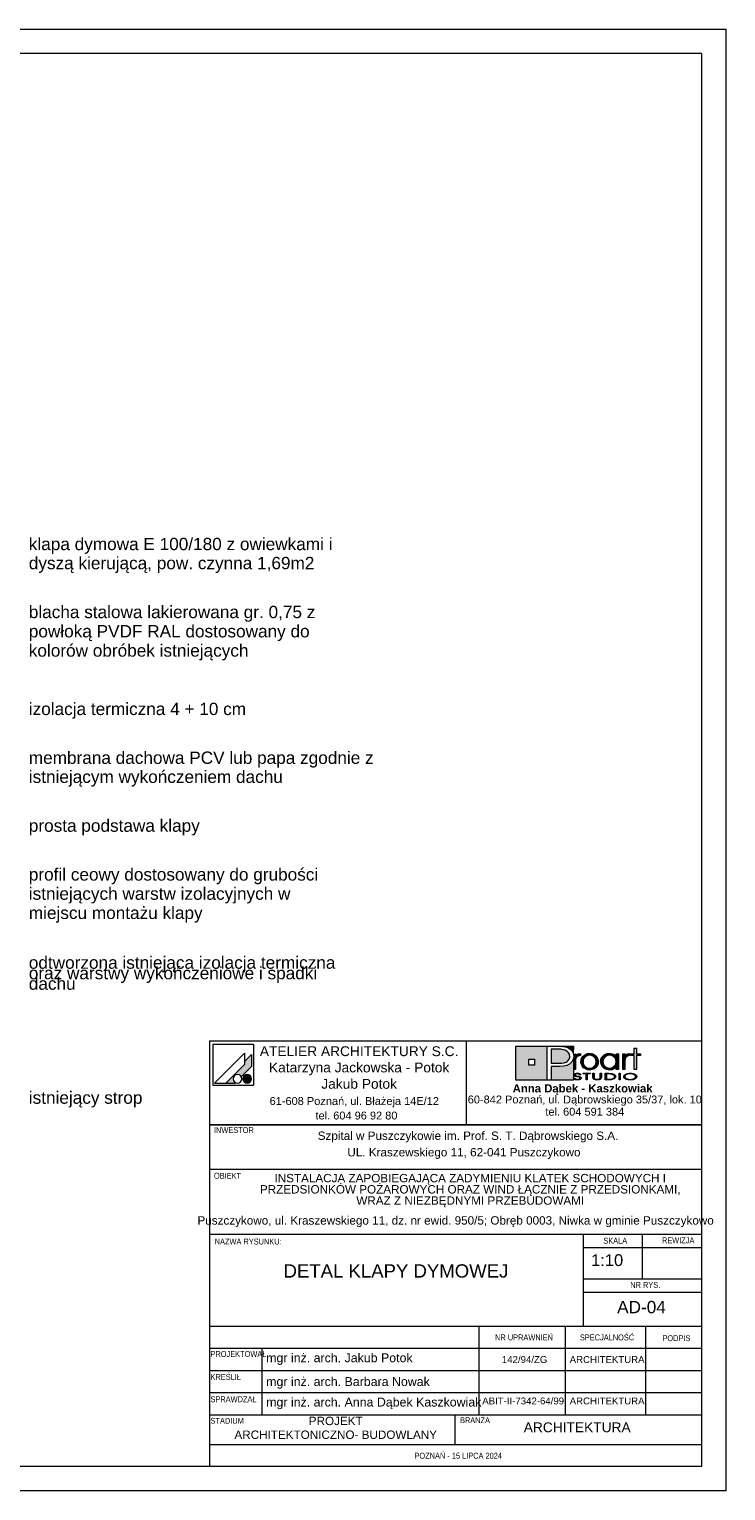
# Paper-space layout 'AD-04 DETAL KLAPY DYMOWEJ' of a CAD drawing. Header units: millimetres. Extents: x 0 to 420, y 0 to 297.
# Tile 6 of 6: x 278 to 420, y 0 to 297. Entities that reach past the tile are written whole.
import ezdxf
from ezdxf.xclip import XClip

# ---------------------------------------------------------------- set-up
doc = ezdxf.new("R2010")
doc.units = ezdxf.units.MM
doc.header["$MEASUREMENT"] = 0
doc.header["$XCLIPFRAME"] = 0
for name, color, linetype, lineweight, true_color in [('0_Nr_pióra__249', 7, 'Continuous', 5, 0x191919), ('A_Arkusz_Nr_pióra__19', 7, 'Continuous', 5, 0x191919), ('A_Arkusz_Nr_pióra__255', 7, 'Continuous', 15, 0x242424)]:
    doc.layers.add(name, color=color, linetype=linetype, lineweight=lineweight, true_color=true_color)
for name, color, linetype, lineweight in [('A_Arkusz_Nr_pióra__1', 7, 'Continuous', 20), ('A_opisy EN_Nr_pióra__1', 7, 'Continuous', 20), ('A_opisy_Nr_pióra__1', 7, 'Continuous', 20)]:
    doc.layers.add(name, color=color, linetype=linetype, lineweight=lineweight)
doc.layers.add('A_podrys', color=7, linetype='Continuous')
doc.styles.add('STYL_AUTOMATYCZNY_1', font='arial.ttf')
doc.styles.add('STYL_AUTOMATYCZNY_2', font='ARIALN.TTF')
doc.styles.add('STYL_AUTOMATYCZNY_3', font='arial.ttf')

# ---------------------------------------------------------------- blocks, each defined once
blk = doc.blocks.new('Rysunek_1_1', base_point=(-23577.32, -13089.34))
at = {"layer": 'A_opisy EN_Nr_pióra__1', "color": 7, "linetype": 'Continuous', "lineweight": 20, "insert": (278.36, 190.08), "char_height": 2.5, "width": 64.1769, "attachment_point": 4, "line_spacing_factor": 0.929262, "style": 'STYL_AUTOMATYCZNY_1'}
blk.add_mtext('\\A1;{\\pql;\\fArial|b0|i0|c238|p0;\\W1.000000;klapa dymowa \\fArial|b0|i0|c238|p0;\\W1.000000;E 100/180 \\fArial|b0|i0|c238|p0;\\W1.000000;z owiewkami i dyszą kierującą, pow. czynna 1,69m\\fArial|b0|i0|c238|p0;\\W1.000000;2}', dxfattribs=at)
at = {"layer": 'A_opisy_Nr_pióra__1', "color": 7, "linetype": 'Continuous', "lineweight": 20, "char_height": 2.5, "attachment_point": 4, "style": 'STYL_AUTOMATYCZNY_1'}
for s, insert, width, line_spacing_factor in [('\\A1;{\\pql;\\fArial|b0|i0|c238|p0;\\W1.000000;blacha stalowa lakierowana gr. 0,75 z powłoką PVDF RAL dostosowany do kolorów obróbek istniejących}', (278.36, 174.29), 68, 0.939086), ('\\A1;{\\pql;\\fArial|b0|i0|c238|p0;\\W1.000000;membrana dachowa PCV lub papa zgodnie z istniejącym wykończeniem dachu}', (278.36, 146.65), 71.2256, 0.928164), ('\\A1;{\\pql;\\fArial|b0|i0|c238|p0;\\W1.000000;profil ceowy dostosowany do grubości istniejących warstw izolacyjnych w miejscu montażu klapy}', (278.36, 120.97), 64.1769, 0.936847), ('\\A1;{\\pql;\\fArial|b0|i0|c238|p0;\\W1.000000;odtworzona istniejąca izolacja termiczna oraz warstwy wykończeniowe i spadki dachu}', (278.36, 105.18), 68, 0.512581)]:
    blk.add_mtext(s, dxfattribs=dict(at, insert=insert, width=width, line_spacing_factor=line_spacing_factor))
for s, insert in [('\\A1;{\\pql;\\fArial|b0|i0|c238|p0;\\W1.000000;izolacja termiczna 4 + 10 cm}', (278.36, 158.51)), ('\\A1;{\\pql;\\fArial|b0|i0|c238|p0;\\W1.000000;prosta podstawa klapy}', (278.36, 134.79)), ('\\A1;{\\pql;\\fArial|b0|i0|c238|p0;\\W1.000000;istniejący strop}', (278.36, 79.51))]:
    blk.add_mtext(s, dxfattribs=dict(at, insert=insert))

psp = doc.layouts.new('AD-04 DETAL KLAPY DYMOWEJ')

# ---------------------------------------------------------------- hatches: boundary and pattern name
at = {"layer": 'A_Arkusz_Nr_pióra__19', "linetype": 'Continuous', "lineweight": 0, "true_color": 0x131313}
h = psp.add_hatch(color=250, dxfattribs=at)
h.paths.add_polyline_path([(377.36, 90.34), (383.71, 90.34), (383.71, 83.46), (377.36, 83.46)])
h.paths.add_polyline_path([(379.96, 87.69), (381.15, 87.69), (381.15, 86.49), (379.96, 86.49)], flags=0)
for points in [[(386.17, 89.71), (385.71, 89.72), (384.53, 89.72), (384.53, 86.86), (386.06, 86.86), (386.69, 86.89), (387.19, 86.98), (387.59, 87.13), (387.79, 87.26), (387.96, 87.42), (388.11, 87.61), (388.21, 87.83), (388.28, 88.05), (388.3, 88.28), (388.24, 88.67), (388.07, 89), (387.78, 89.3), (387.48, 89.48), (387.12, 89.62), (386.71, 89.69), (386.5, 89.71)], [(389.03, 90.34), (389.02, 88.83), (388.99, 88.95), (388.83, 89.25), (388.63, 89.52), (388.39, 89.75), (388.11, 89.94), (387.83, 90.07), (387.54, 90.17), (387.23, 90.25), (386.87, 90.3), (386.07, 90.33), (386.02, 90.34)], [(384.53, 83.46), (389.03, 83.46), (389.03, 87.7), (388.73, 87.14), (388.24, 86.71), (387.69, 86.45), (387.02, 86.29), (386.24, 86.24), (384.53, 86.24)]]:
    psp.add_hatch(color=250, dxfattribs=at).paths.add_polyline_path(points)
at = {"layer": 'A_Arkusz_Nr_pióra__19', "linetype": 'Continuous', "lineweight": 5, "true_color": 0x191919}
for points in [[(401.85, 85.58), (401.41, 85.58), (401.41, 88.44), (400.7, 88.44), (400.7, 88.81), (401.41, 88.81), (401.41, 89.94), (401.85, 89.94), (401.85, 88.81), (402.66, 88.81), (402.66, 88.44), (401.85, 88.44)], [(323.6, 88.67), (322.2, 87.26), (322.2, 86.61), (318.43, 82.85), (320.24, 82.85), (320.35, 82.96), (320.22, 83.05), (320.11, 83.16), (320.02, 83.29), (319.96, 83.43), (319.92, 83.58), (319.91, 83.73), (319.92, 83.88), (319.96, 84.03), (320.02, 84.17), (320.11, 84.3), (320.22, 84.4), (320.35, 84.49), (320.49, 84.56), (320.64, 84.6), (320.79, 84.61), (320.94, 84.6), (321.09, 84.56), (321.23, 84.49), (321.36, 84.4), (321.46, 84.3), (321.56, 84.16), (323.6, 86.21), (323.6, 86.51)], [(323.6, 86.21), (323.6, 88.67), (322.2, 87.26), (322.2, 86.61), (318.43, 82.85), (320.24, 82.85), (320.35, 82.96, -1.314777), (321.56, 84.16)], [(389.46, 88.83), (389.02, 88.83), (389.02, 85.58), (389.48, 85.58), (389.49, 87.54, -0.145311), (389.61, 87.99, -0.140329), (390.1, 88.38), (390.45, 88.45), (390.45, 88.88), (390.01, 88.81), (389.68, 88.63), (389.46, 88.34)], [(390.56, 87.22), (390.58, 87.43), (390.63, 87.65), (390.71, 87.86), (390.82, 88.06), (390.95, 88.25), (391.11, 88.41), (391.48, 88.67), (391.88, 88.83), (392.33, 88.89), (392.35, 88.89), (392.33, 88.52), (392.17, 88.51), (392, 88.47), (391.83, 88.41), (391.67, 88.34), (391.53, 88.24), (391.39, 88.13), (391.17, 87.86), (391.04, 87.55), (391, 87.2), (391.04, 86.84), (391.18, 86.52), (391.4, 86.24), (391.68, 86.04), (391.99, 85.91), (392.17, 85.89), (392.15, 85.52), (391.88, 85.55), (391.47, 85.71), (391.11, 85.97), (390.8, 86.33), (390.62, 86.75)], [(392.86, 85.58), (392.6, 85.52), (392.33, 85.5), (392.15, 85.52), (392.17, 85.89), (392.34, 85.87), (392.69, 85.91), (393, 86.04), (393.28, 86.26), (393.5, 86.53), (393.62, 86.85), (393.64, 86.96), (394.05, 86.8), (393.97, 86.56), (393.8, 86.26), (393.61, 86.03), (393.38, 85.84), (393.12, 85.68)], [(392.33, 88.52), (392.68, 88.47), (393, 88.33), (393.29, 88.11), (393.5, 87.85), (393.62, 87.55), (393.67, 87.21), (393.64, 86.96), (394.05, 86.8), (394.07, 86.87), (394.1, 87.2), (394.08, 87.43), (394.03, 87.67), (393.93, 87.91), (393.77, 88.17), (393.56, 88.4), (393.3, 88.6), (393, 88.76), (392.68, 88.85), (392.35, 88.89)], [(400.14, 88.38), (400.05, 88.34), (399.97, 88.29), (399.87, 88.23), (399.76, 88.12), (399.67, 88.01), (399.6, 87.9), (399.56, 87.78), (399.53, 87.63), (399.52, 87.46), (399.52, 85.58), (399.07, 85.58), (399.07, 88.81), (399.5, 88.81), (399.5, 88.34), (399.72, 88.63), (400.05, 88.81), (400.49, 88.88), (400.49, 88.45), (400.36, 88.43), (400.24, 88.41)], [(322.36, 84.53), (323.02, 82.9, -0.39153), (321.92, 83.36, -0.418968)], [(322.36, 84.53), (323.02, 82.9, 0.455663), (323.49, 84.15, 0.390402)], [(389.33, 83.87), (389.06, 83.87), (389.08, 83.79), (389.13, 83.71), (389.2, 83.64), (389.28, 83.59), (389.36, 83.56), (389.43, 83.54), (389.48, 83.52), (389.61, 83.49), (389.74, 83.48), (389.82, 83.49), (389.9, 83.48), (390.05, 83.49), (390.24, 83.53), (390.41, 83.6), (390.52, 83.68), (390.59, 83.77), (390.62, 83.87), (390.61, 83.92), (390.58, 83.98), (390.55, 84.03), (390.49, 84.08), (390.44, 84.12), (390.35, 84.16), (390.3, 84.18), (390.2, 84.21), (390.16, 84.22), (390.15, 84.07), (390.19, 84.05), (390.29, 84), (390.34, 83.93), (390.36, 83.86), (390.35, 83.8), (390.31, 83.74), (390.23, 83.68), (390.17, 83.65), (390.11, 83.64), (390.02, 83.61), (389.94, 83.6), (389.87, 83.6), (389.8, 83.6), (389.71, 83.61), (389.63, 83.62), (389.56, 83.64), (389.49, 83.67), (389.45, 83.7), (389.39, 83.74), (389.35, 83.8)], [(390.29, 84.49), (390.55, 84.49), (390.53, 84.59), (390.47, 84.67), (390.35, 84.75), (390.21, 84.81), (390.04, 84.84), (389.85, 84.85), (389.66, 84.84), (389.49, 84.8), (389.34, 84.74), (389.23, 84.67), (389.16, 84.59), (389.14, 84.5), (389.16, 84.4), (389.22, 84.33), (389.32, 84.26), (389.4, 84.22), (389.47, 84.2), (389.53, 84.19), (389.65, 84.16), (389.76, 84.15), (389.88, 84.13), (389.99, 84.11), (390.07, 84.09), (390.15, 84.07), (390.16, 84.22), (390.04, 84.24), (389.88, 84.26), (389.69, 84.3), (389.6, 84.32), (389.52, 84.35), (389.45, 84.39), (389.41, 84.44), (389.4, 84.5), (389.42, 84.57), (389.46, 84.62), (389.54, 84.67), (389.62, 84.7), (389.72, 84.73), (389.81, 84.73), (389.9, 84.73), (389.99, 84.72), (390.07, 84.7), (390.15, 84.67), (390.22, 84.62), (390.27, 84.56)], [(391.85, 83.5), (391.6, 83.5), (391.6, 84.71), (391.02, 84.71), (391.02, 84.83), (392.43, 84.83), (392.43, 84.71), (391.85, 84.71)], [(394.45, 83.6), (394.36, 83.56), (394.25, 83.52), (394.12, 83.5), (393.99, 83.48), (393.86, 83.48), (393.67, 83.49), (393.5, 83.52), (393.34, 83.56), (393.15, 83.67), (393.03, 83.82), (393, 84), (393, 84.83), (393.25, 84.83), (393.25, 84), (393.26, 83.9), (393.31, 83.81), (393.37, 83.74, 0.154269), (393.86, 83.61, 0.149724), (394.34, 83.73), (394.41, 83.81)], [(394.41, 83.81), (394.45, 83.9), (394.46, 84), (394.46, 84.83), (394.72, 84.83), (394.72, 84), (394.7, 83.86), (394.63, 83.74), (394.53, 83.65), (394.45, 83.6)], [(395.76, 83.62), (396.04, 83.62), (396.04, 83.5), (395.51, 83.5), (395.51, 84.83), (396.04, 84.83), (396.04, 84.71), (395.76, 84.71)], [(396.23, 84.83), (396.55, 84.82), (396.75, 84.79), (396.75, 84.66), (396.59, 84.68), (396.38, 84.7), (396.13, 84.71), (396.04, 84.71), (396.04, 84.83)], [(396.74, 83.53), (396.72, 83.53), (396.5, 83.51), (396.25, 83.5), (396.04, 83.5), (396.04, 83.62), (396.13, 83.62), (396.28, 83.62), (396.45, 83.63), (396.53, 83.63), (396.66, 83.65), (396.74, 83.67)], [(397.07, 84.72), (397.23, 84.65), (397.36, 84.58), (397.48, 84.49), (397.57, 84.38), (397.62, 84.27), (397.64, 84.16), (397.61, 84.02), (397.53, 83.89), (397.39, 83.77), (397.25, 83.68), (397.09, 83.62), (396.92, 83.57), (396.74, 83.53), (396.74, 83.67), (396.88, 83.7), (397.07, 83.77), (397.22, 83.87), (397.31, 83.96), (397.37, 84.06), (397.39, 84.17), (397.37, 84.28), (397.3, 84.38), (397.21, 84.47), (397.08, 84.55), (396.93, 84.61), (396.75, 84.66), (396.75, 84.79), (396.83, 84.78)], [(398.57, 83.5), (398.32, 83.5), (398.32, 84.83), (398.57, 84.83)]]:
    psp.add_hatch(color=250, dxfattribs=at).paths.add_polyline_path(points)
h = psp.add_hatch(color=250, dxfattribs=at)
h.paths.add_polyline_path([(397.73, 86.15), (397.36, 85.79), (396.91, 85.57), (396.39, 85.5), (396.06, 85.53), (395.75, 85.61), (395.44, 85.75), (395.18, 85.92), (394.96, 86.14), (394.78, 86.41), (394.66, 86.67), (394.59, 86.93), (394.57, 87.2), (394.58, 87.41), (394.63, 87.61), (394.7, 87.82), (394.79, 88.02), (394.91, 88.19), (395.05, 88.36), (395.24, 88.52), (395.44, 88.65), (395.67, 88.76), (395.91, 88.83), (396.15, 88.87), (396.4, 88.89), (396.67, 88.87), (396.92, 88.81), (397.15, 88.72), (397.37, 88.59), (397.56, 88.43), (397.73, 88.24), (397.73, 88.51), (397.73, 88.81), (398.17, 88.81), (398.17, 87.53), (398.17, 85.58), (397.73, 85.58), (397.73, 85.83)])
h.paths.add_polyline_path([(395.81, 88.38, 0.471077), (395.22, 86.5, 0.494724), (397.4, 86.34, 0.387258), (397.36, 88.1, 0.314042)], flags=0)
h = psp.add_hatch(color=250, dxfattribs=at)
h.paths.add_polyline_path([(400.59, 84.85, 0.130991), (399.56, 84.6, 0.250658), (399.25, 84.17, 0.250617), (399.5, 83.77, 0.141351), (400.59, 83.48, 0.117723), (401.58, 83.7, 0.245905), (401.93, 84.16, 0.237366), (401.68, 84.56, 0.143887)])
h.paths.add_polyline_path([(400.59, 84.73, 0.128597), (399.81, 84.56), (399.72, 84.5), (399.65, 84.45), (399.58, 84.37), (399.54, 84.31), (399.51, 84.24), (399.5, 84.17), (399.53, 84.03), (399.62, 83.91), (399.78, 83.79, 0.126974), (400.59, 83.6, 0.113214), (401.35, 83.76), (401.49, 83.86), (401.58, 83.93), (401.63, 84.01), (401.66, 84.08), (401.67, 84.16), (401.65, 84.26), (401.6, 84.36), (401.52, 84.45), (401.39, 84.55, 0.11716)], flags=0)

# ---------------------------------------------------------------- linework, layer by layer
at = {"layer": '0_Nr_pióra__249', "color": 250, "linetype": 'Continuous', "lineweight": 5, "true_color": 0x191919}
for p, q in [((315.75, 90.68), (315.75, 82.41)), ((324.01, 90.68), (315.75, 90.68)), ((324.01, 90.68), (324.01, 82.41)), ((377.36, 90.34), (389.03, 90.34)), ((377.36, 83.46), (377.36, 90.34)), ((383.71, 83.46), (383.71, 90.34)), ((383.71, 90.34), (385.99, 90.34)), ((384.53, 89.72), (384.53, 86.86)), ((385.71, 89.72), (384.53, 89.72)), ((386.17, 89.71), (385.71, 89.72)), ((385.99, 90.34), (386.46, 90.33)), ((386.5, 89.71), (386.17, 89.71)), ((386.46, 90.33), (386.87, 90.3)), ((386.71, 89.69), (386.5, 89.71)), ((387.12, 89.62), (386.71, 89.69)), ((386.87, 90.3), (387.23, 90.25)), ((387.48, 89.48), (387.12, 89.62)), ((387.23, 90.25), (387.54, 90.17)), ((387.79, 89.29), (387.48, 89.48)), ((387.54, 90.17), (387.83, 90.07)), ((388.07, 89), (387.79, 89.29)), ((387.83, 90.07), (388.11, 89.94)), ((388.11, 89.94), (388.39, 89.75)), ((388.39, 89.75), (388.63, 89.52)), ((388.63, 89.52), (388.83, 89.25)), ((388.83, 89.25), (388.99, 88.95)), ((389.03, 90.34), (389.02, 88.81)), ((401.41, 88.81), (401.41, 89.94)), ((401.41, 89.94), (401.85, 89.94)), ((401.85, 89.94), (401.85, 88.81)), ((322.2, 88.91), (316.13, 82.85)), ((322.2, 86.61), (318.43, 82.85)), ((323.6, 86.21), (321.56, 84.16)), ((322.2, 88.91), (322.2, 86.61)), ((323.6, 88.67), (322.2, 87.26)), ((323.6, 88.67), (323.6, 86.51)), ((323.6, 86.51), (323.6, 86.21)), ((379.96, 87.69), (381.15, 87.69)), ((379.96, 87.69), (381.15, 87.69)), ((379.96, 86.49), (379.96, 87.69)), ((381.15, 86.49), (379.96, 86.49)), ((381.15, 87.69), (381.15, 86.49)), ((381.15, 87.69), (381.15, 86.49)), ((384.53, 86.86), (386.06, 86.86)), ((384.53, 86.24), (384.53, 83.46)), ((386.19, 86.24), (384.53, 86.24)), ((386.06, 86.86), (386.69, 86.89)), ((387, 86.29), (386.19, 86.24)), ((386.69, 86.89), (387.19, 86.98)), ((387.69, 86.45), (387, 86.29)), ((387.19, 86.98), (387.59, 87.13)), ((387.59, 87.13), (387.79, 87.26)), ((388.24, 86.71), (387.69, 86.45)), ((387.79, 87.26), (387.96, 87.42)), ((387.96, 87.42), (388.11, 87.61)), ((388.24, 88.67), (388.07, 89)), ((388.11, 87.61), (388.21, 87.83)), ((388.21, 87.83), (388.28, 88.05)), ((388.3, 88.28), (388.24, 88.67)), ((388.73, 87.14), (388.24, 86.71)), ((388.28, 88.05), (388.3, 88.28)), ((389.02, 87.66), (388.73, 87.14)), ((388.99, 88.95), (389.08, 88.62)), ((389.12, 88.27), (389.02, 87.66)), ((389.03, 87.67), (389.03, 83.46)), ((389.08, 88.62), (389.12, 88.27)), ((389.46, 88.81), (389.46, 88.34)), ((389.46, 88.34), (389.68, 88.63)), ((389.49, 87.63), (389.48, 87.46)), ((389.48, 87.46), (389.48, 85.58)), ((389.52, 87.78), (389.49, 87.63)), ((389.56, 87.9), (389.52, 87.78)), ((389.63, 88.01), (389.56, 87.9)), ((389.72, 88.12), (389.63, 88.01)), ((389.68, 88.63), (390.01, 88.81)), ((389.83, 88.23), (389.72, 88.12)), ((389.92, 88.29), (389.83, 88.23)), ((390.01, 88.34), (389.92, 88.29)), ((390.01, 88.81), (390.45, 88.88)), ((390.1, 88.38), (390.01, 88.34)), ((390.2, 88.41), (390.1, 88.38)), ((390.32, 88.43), (390.2, 88.41)), ((390.45, 88.45), (390.32, 88.43)), ((390.45, 88.88), (390.45, 88.45)), ((390.56, 87.22), (390.58, 87.43)), ((390.62, 86.75), (390.56, 87.22)), ((390.58, 87.43), (390.63, 87.65)), ((390.8, 86.33), (390.62, 86.75)), ((390.63, 87.65), (390.71, 87.86)), ((390.71, 87.86), (390.82, 88.06)), ((391.11, 85.97), (390.8, 86.33)), ((390.82, 88.06), (390.95, 88.25)), ((390.95, 88.25), (391.11, 88.41)), ((391.04, 87.55), (391, 87.2)), ((391, 87.2), (391.04, 86.84)), ((391.17, 87.86), (391.04, 87.55)), ((391.04, 86.84), (391.18, 86.52)), ((391.11, 88.41), (391.48, 88.67)), ((391.39, 88.13), (391.17, 87.86)), ((391.18, 86.52), (391.4, 86.24)), ((391.53, 88.24), (391.39, 88.13)), ((391.4, 86.24), (391.68, 86.04)), ((391.48, 88.67), (391.88, 88.83)), ((391.67, 88.34), (391.53, 88.24)), ((391.83, 88.41), (391.67, 88.34)), ((392, 88.47), (391.83, 88.41)), ((391.88, 88.83), (392.33, 88.89)), ((392.17, 88.51), (392, 88.47)), ((392.34, 88.52), (392.17, 88.51)), ((392.33, 88.89), (392.67, 88.86)), ((392.68, 88.47), (392.34, 88.52)), ((392.67, 88.86), (393, 88.76)), ((393, 88.33), (392.68, 88.47)), ((393, 88.76), (393.3, 88.6)), ((393.29, 88.11), (393, 88.33)), ((393, 86.04), (393.28, 86.26)), ((393.28, 86.26), (393.5, 86.53)), ((393.5, 87.85), (393.29, 88.11)), ((393.3, 88.6), (393.56, 88.4)), ((393.62, 87.55), (393.5, 87.85)), ((393.5, 86.53), (393.62, 86.85)), ((393.56, 88.4), (393.77, 88.17)), ((393.8, 86.26), (393.61, 86.03)), ((393.67, 87.21), (393.62, 87.55)), ((393.62, 86.85), (393.67, 87.21)), ((393.77, 88.17), (393.94, 87.9)), ((393.97, 86.56), (393.8, 86.26)), ((393.94, 87.9), (394.03, 87.67)), ((394.07, 86.87), (393.97, 86.56)), ((394.03, 87.67), (394.08, 87.43)), ((394.1, 87.2), (394.07, 86.87)), ((394.08, 87.43), (394.1, 87.2)), ((394.57, 87.2), (394.58, 87.41)), ((394.59, 86.93), (394.57, 87.2)), ((394.58, 87.41), (394.63, 87.61)), ((394.66, 86.67), (394.59, 86.93)), ((394.63, 87.61), (394.7, 87.82)), ((394.78, 86.41), (394.66, 86.67)), ((394.7, 87.82), (394.79, 88.02)), ((394.96, 86.14), (394.78, 86.41)), ((394.79, 88.02), (394.91, 88.19)), ((394.91, 88.19), (395.05, 88.36)), ((395.18, 85.92), (394.96, 86.14)), ((395.05, 87.55), (395.01, 87.22)), ((395.01, 87.22), (395.05, 86.87)), ((395.05, 88.36), (395.24, 88.52)), ((395.19, 87.85), (395.05, 87.55)), ((395.05, 86.87), (395.18, 86.55)), ((395.18, 86.55), (395.4, 86.28)), ((395.41, 88.12), (395.19, 87.85)), ((395.24, 88.52), (395.44, 88.65)), ((395.4, 86.28), (395.53, 86.16)), ((395.71, 88.34), (395.41, 88.12)), ((395.44, 88.65), (395.67, 88.76)), ((395.53, 86.16), (395.68, 86.06)), ((395.67, 88.76), (395.91, 88.83)), ((396.03, 88.47), (395.71, 88.34)), ((395.91, 88.83), (396.15, 88.87)), ((396.39, 88.52), (396.03, 88.47)), ((396.15, 88.87), (396.4, 88.89)), ((396.75, 88.47), (396.39, 88.52)), ((396.4, 88.89), (396.67, 88.87)), ((396.67, 88.87), (396.92, 88.81)), ((397.06, 88.34), (396.75, 88.47)), ((396.92, 88.81), (397.15, 88.72)), ((397.34, 88.12), (397.06, 88.34)), ((397.06, 86.05), (397.34, 86.26)), ((397.15, 88.72), (397.37, 88.59)), ((397.56, 87.85), (397.34, 88.12)), ((397.34, 86.26), (397.56, 86.54)), ((397.73, 86.15), (397.36, 85.79)), ((397.37, 88.59), (397.56, 88.43)), ((397.56, 88.43), (397.73, 88.24)), ((397.69, 87.54), (397.56, 87.85)), ((397.56, 86.54), (397.69, 86.85)), ((397.73, 87.19), (397.69, 87.54)), ((397.69, 86.85), (397.73, 87.19)), ((397.73, 88.24), (397.73, 88.81)), ((397.73, 88.81), (398.17, 88.81)), ((397.73, 85.58), (397.73, 86.15)), ((398.17, 88.81), (398.17, 85.58)), ((399.07, 85.58), (399.07, 88.81)), ((399.07, 88.81), (399.5, 88.81)), ((399.5, 88.81), (399.5, 88.34)), ((399.5, 88.34), (399.72, 88.63)), ((399.53, 87.63), (399.52, 87.46)), ((399.52, 87.46), (399.52, 85.58)), ((399.56, 87.78), (399.53, 87.63)), ((399.6, 87.9), (399.56, 87.78)), ((399.67, 88.01), (399.6, 87.9)), ((399.76, 88.12), (399.67, 88.01)), ((399.72, 88.63), (400.05, 88.81)), ((399.87, 88.23), (399.76, 88.12)), ((399.97, 88.29), (399.87, 88.23)), ((400.05, 88.34), (399.97, 88.29)), ((400.05, 88.81), (400.49, 88.88)), ((400.14, 88.38), (400.05, 88.34)), ((400.24, 88.41), (400.14, 88.38)), ((400.36, 88.43), (400.24, 88.41)), ((400.49, 88.45), (400.36, 88.43)), ((400.49, 88.88), (400.49, 88.45)), ((400.7, 88.44), (400.7, 88.81)), ((400.7, 88.81), (401.41, 88.81)), ((401.41, 88.44), (400.7, 88.44)), ((401.41, 85.58), (401.41, 88.44)), ((401.85, 88.81), (402.66, 88.81)), ((402.66, 88.44), (401.85, 88.44)), ((401.85, 88.44), (401.85, 85.58)), ((402.66, 88.81), (402.66, 88.44)), ((389.03, 83.46), (377.36, 83.46)), ((384.53, 83.46), (383.71, 83.46)), ((389.48, 85.58), (389.02, 85.58)), ((389.08, 83.79), (389.06, 83.87)), ((389.06, 83.87), (389.33, 83.87)), ((389.13, 83.71), (389.08, 83.79)), ((389.2, 83.64), (389.13, 83.71)), ((389.14, 84.5), (389.16, 84.59)), ((389.16, 84.4), (389.14, 84.5)), ((389.16, 84.59), (389.23, 84.67)), ((389.22, 84.33), (389.16, 84.4)), ((389.28, 83.59), (389.2, 83.64)), ((389.32, 84.26), (389.22, 84.33)), ((389.23, 84.67), (389.34, 84.74)), ((389.37, 83.55), (389.28, 83.59)), ((389.37, 84.23), (389.32, 84.26)), ((389.33, 83.87), (389.35, 83.8)), ((389.34, 84.74), (389.49, 84.8)), ((389.35, 83.8), (389.39, 83.74)), ((389.43, 84.21), (389.37, 84.23)), ((389.48, 83.52), (389.37, 83.55)), ((389.39, 83.74), (389.45, 83.7)), ((389.41, 84.56), (389.4, 84.5)), ((389.4, 84.5), (389.41, 84.44)), ((389.46, 84.62), (389.41, 84.56)), ((389.41, 84.44), (389.45, 84.39)), ((389.5, 84.19), (389.43, 84.21)), ((389.45, 84.39), (389.52, 84.35)), ((389.45, 83.7), (389.5, 83.67)), ((389.54, 84.67), (389.46, 84.62)), ((389.59, 83.5), (389.48, 83.52)), ((389.49, 84.8), (389.66, 84.84)), ((389.58, 84.18), (389.5, 84.19)), ((389.5, 83.67), (389.56, 83.64)), ((389.52, 84.35), (389.6, 84.32)), ((389.62, 84.7), (389.54, 84.67)), ((389.56, 83.64), (389.63, 83.62)), ((389.68, 84.16), (389.58, 84.18)), ((389.72, 83.48), (389.59, 83.5)), ((389.6, 84.32), (389.73, 84.29)), ((389.72, 84.73), (389.62, 84.7)), ((389.63, 83.62), (389.7, 83.61)), ((389.66, 84.84), (389.85, 84.85)), ((389.8, 84.14), (389.68, 84.16)), ((389.7, 83.61), (389.77, 83.6)), ((389.83, 84.73), (389.72, 84.73)), ((389.84, 83.48), (389.72, 83.48)), ((389.73, 84.29), (389.89, 84.26)), ((389.77, 83.6), (389.85, 83.6)), ((389.96, 84.12), (389.8, 84.14)), ((389.95, 84.72), (389.83, 84.73)), ((390.05, 83.49), (389.84, 83.48)), ((389.85, 84.85), (390.04, 84.84)), ((389.85, 83.6), (389.92, 83.6)), ((389.89, 84.26), (390.03, 84.24)), ((389.92, 83.6), (389.98, 83.61)), ((390.06, 84.7), (389.95, 84.72)), ((390.09, 84.09), (389.96, 84.12)), ((389.98, 83.61), (390.05, 83.62)), ((390.03, 84.24), (390.13, 84.22)), ((390.04, 84.84), (390.21, 84.81)), ((390.05, 83.62), (390.12, 83.64)), ((390.24, 83.53), (390.05, 83.49)), ((390.15, 84.67), (390.06, 84.7)), ((390.19, 84.05), (390.09, 84.09)), ((390.12, 83.64), (390.18, 83.66)), ((390.13, 84.22), (390.2, 84.21)), ((390.22, 84.62), (390.15, 84.67)), ((390.18, 83.66), (390.23, 83.68)), ((390.29, 84), (390.19, 84.05)), ((390.2, 84.21), (390.25, 84.2)), ((390.21, 84.81), (390.35, 84.75)), ((390.27, 84.56), (390.22, 84.62)), ((390.23, 83.68), (390.3, 83.74)), ((390.41, 83.6), (390.24, 83.53)), ((390.25, 84.2), (390.31, 84.18)), ((390.29, 84.49), (390.27, 84.56)), ((390.55, 84.49), (390.29, 84.49)), ((390.34, 83.93), (390.29, 84)), ((390.3, 83.74), (390.35, 83.8)), ((390.31, 84.18), (390.36, 84.16)), ((390.36, 83.86), (390.34, 83.93)), ((390.35, 84.75), (390.47, 84.67)), ((390.35, 83.8), (390.36, 83.86)), ((390.36, 84.16), (390.44, 84.12)), ((390.52, 83.68), (390.41, 83.6)), ((390.44, 84.12), (390.5, 84.08)), ((390.47, 84.67), (390.53, 84.59)), ((390.5, 84.08), (390.55, 84.03)), ((390.59, 83.77), (390.52, 83.68)), ((390.53, 84.59), (390.55, 84.49)), ((390.55, 84.03), (390.59, 83.98)), ((390.59, 83.98), (390.61, 83.92)), ((390.62, 83.87), (390.59, 83.77)), ((390.61, 83.92), (390.62, 83.87)), ((391.02, 84.71), (391.02, 84.83)), ((391.02, 84.83), (392.43, 84.83)), ((391.6, 84.71), (391.02, 84.71)), ((391.47, 85.71), (391.11, 85.97)), ((391.88, 85.55), (391.47, 85.71)), ((391.6, 83.5), (391.6, 84.71)), ((391.85, 83.5), (391.6, 83.5)), ((391.68, 86.04), (391.99, 85.91)), ((392.43, 84.71), (391.85, 84.71)), ((391.85, 84.71), (391.85, 83.5)), ((392.33, 85.5), (391.88, 85.55)), ((391.99, 85.91), (392.34, 85.87)), ((392.6, 85.52), (392.33, 85.5)), ((392.34, 85.87), (392.69, 85.91)), ((392.43, 84.83), (392.43, 84.71)), ((392.86, 85.58), (392.6, 85.52)), ((392.69, 85.91), (393, 86.04)), ((393.12, 85.68), (392.86, 85.58)), ((393, 84.83), (393.25, 84.83)), ((393, 84), (393, 84.83)), ((393.03, 83.82), (393, 84)), ((393.15, 83.67), (393.03, 83.82)), ((393.38, 85.84), (393.12, 85.68)), ((393.34, 83.56), (393.15, 83.67)), ((393.25, 84.83), (393.25, 84)), ((393.25, 84), (393.26, 83.9)), ((393.26, 83.9), (393.31, 83.81)), ((393.31, 83.81), (393.38, 83.73)), ((393.5, 83.52), (393.34, 83.56)), ((393.61, 86.03), (393.38, 85.84)), ((393.38, 83.73), (393.43, 83.7)), ((393.43, 83.7), (393.5, 83.67)), ((393.5, 83.67), (393.58, 83.64)), ((393.67, 83.49), (393.5, 83.52)), ((393.58, 83.64), (393.67, 83.62)), ((393.67, 83.62), (393.76, 83.61)), ((393.86, 83.48), (393.67, 83.49)), ((393.76, 83.61), (393.86, 83.61)), ((393.86, 83.61), (393.95, 83.61)), ((393.99, 83.48), (393.86, 83.48)), ((393.95, 83.61), (394.04, 83.62)), ((394.12, 83.5), (393.99, 83.48)), ((394.04, 83.62), (394.13, 83.64)), ((394.25, 83.52), (394.12, 83.5)), ((394.13, 83.64), (394.21, 83.67)), ((394.21, 83.67), (394.28, 83.7)), ((394.36, 83.56), (394.25, 83.52)), ((394.28, 83.7), (394.34, 83.73)), ((394.34, 83.73), (394.41, 83.81)), ((394.45, 83.6), (394.36, 83.56)), ((394.41, 83.81), (394.45, 83.9)), ((394.45, 83.9), (394.46, 84)), ((394.53, 83.65), (394.45, 83.6)), ((394.46, 84), (394.46, 84.83)), ((394.46, 84.83), (394.72, 84.83)), ((394.63, 83.74), (394.53, 83.65)), ((394.7, 83.86), (394.63, 83.74)), ((394.72, 84), (394.7, 83.86)), ((394.72, 84.83), (394.72, 84)), ((395.44, 85.75), (395.18, 85.92)), ((395.75, 85.61), (395.44, 85.75)), ((395.51, 83.5), (395.51, 84.83)), ((395.51, 84.83), (396.04, 84.83)), ((395.51, 83.5), (395.51, 84.83)), ((395.51, 84.83), (396.23, 84.83)), ((396.04, 83.5), (395.51, 83.5)), ((396.25, 83.5), (395.51, 83.5)), ((395.68, 86.06), (395.85, 85.98)), ((396.06, 85.53), (395.75, 85.61)), ((396.04, 84.71), (395.76, 84.71)), ((395.76, 84.71), (395.76, 83.62)), ((396.13, 84.71), (395.76, 84.71)), ((395.76, 84.71), (395.76, 83.62)), ((395.76, 83.62), (396.04, 83.62)), ((395.76, 83.62), (396.13, 83.62)), ((395.85, 85.98), (396.03, 85.92)), ((396.03, 85.92), (396.21, 85.88)), ((396.04, 84.83), (396.04, 84.71)), ((396.04, 83.62), (396.04, 83.5)), ((396.39, 85.5), (396.06, 85.53)), ((396.38, 84.7), (396.13, 84.71)), ((396.13, 83.62), (396.35, 83.62)), ((396.21, 85.88), (396.39, 85.87)), ((396.23, 84.83), (396.55, 84.82)), ((396.5, 83.51), (396.25, 83.5)), ((396.35, 83.62), (396.53, 83.63)), ((396.59, 84.68), (396.38, 84.7)), ((396.39, 85.87), (396.74, 85.91)), ((396.91, 85.57), (396.39, 85.5)), ((396.72, 83.53), (396.5, 83.51)), ((396.53, 83.63), (396.68, 83.65)), ((396.55, 84.82), (396.83, 84.78)), ((396.77, 84.65), (396.59, 84.68)), ((396.68, 83.65), (396.89, 83.7)), ((396.92, 83.57), (396.72, 83.53)), ((396.74, 85.91), (397.06, 86.05)), ((396.93, 84.61), (396.77, 84.65)), ((396.83, 84.78), (397.07, 84.72)), ((396.89, 83.7), (397.07, 83.77)), ((397.36, 85.79), (396.91, 85.57)), ((397.09, 83.62), (396.92, 83.57)), ((397.07, 84.55), (396.93, 84.61)), ((397.07, 84.72), (397.23, 84.65)), ((397.2, 84.48), (397.07, 84.55)), ((397.07, 83.77), (397.22, 83.87)), ((397.25, 83.68), (397.09, 83.62)), ((397.3, 84.38), (397.2, 84.48)), ((397.22, 83.87), (397.31, 83.96)), ((397.23, 84.65), (397.36, 84.58)), ((397.39, 83.77), (397.25, 83.68)), ((397.37, 84.28), (397.3, 84.38)), ((397.31, 83.96), (397.37, 84.06)), ((397.36, 84.58), (397.48, 84.49)), ((397.39, 84.17), (397.37, 84.28)), ((397.37, 84.06), (397.39, 84.17)), ((397.53, 83.89), (397.39, 83.77)), ((397.48, 84.49), (397.57, 84.38)), ((397.61, 84.02), (397.53, 83.89)), ((397.57, 84.38), (397.62, 84.27)), ((397.64, 84.16), (397.61, 84.02)), ((397.62, 84.27), (397.64, 84.16)), ((398.17, 85.58), (397.73, 85.58)), ((398.32, 83.5), (398.32, 84.83)), ((398.32, 84.83), (398.57, 84.83)), ((398.32, 83.5), (398.32, 84.83)), ((398.32, 84.83), (398.57, 84.83)), ((398.57, 83.5), (398.32, 83.5)), ((398.57, 83.5), (398.32, 83.5)), ((398.57, 84.83), (398.57, 83.5)), ((398.57, 84.83), (398.57, 83.5)), ((399.52, 85.58), (399.07, 85.58)), ((399.25, 84.17), (399.27, 84.29)), ((399.26, 84.07), (399.25, 84.17)), ((399.31, 83.97), (399.26, 84.07)), ((399.27, 84.29), (399.33, 84.39)), ((399.38, 83.87), (399.31, 83.97)), ((399.33, 84.39), (399.42, 84.5)), ((399.5, 83.77), (399.38, 83.87)), ((399.42, 84.5), (399.56, 84.6)), ((399.51, 84.24), (399.5, 84.17)), ((399.5, 84.17), (399.53, 84.03)), ((399.65, 83.67), (399.5, 83.77)), ((399.54, 84.31), (399.51, 84.24)), ((399.53, 84.03), (399.62, 83.91)), ((399.58, 84.37), (399.54, 84.31)), ((399.56, 84.6), (399.73, 84.69)), ((399.64, 84.44), (399.58, 84.37)), ((399.62, 83.91), (399.77, 83.79)), ((399.72, 84.5), (399.64, 84.44)), ((399.84, 83.6), (399.65, 83.67)), ((399.81, 84.56), (399.72, 84.5)), ((399.73, 84.69), (399.93, 84.76)), ((399.77, 83.79), (399.88, 83.74)), ((400.04, 84.66), (399.81, 84.56)), ((400.07, 83.53), (399.84, 83.6)), ((399.88, 83.74), (400, 83.69)), ((399.93, 84.76), (400.13, 84.81)), ((400, 83.69), (400.13, 83.65)), ((400.3, 84.71), (400.04, 84.66)), ((400.33, 83.49), (400.07, 83.53)), ((400.13, 84.81), (400.35, 84.84)), ((400.13, 83.65), (400.28, 83.62)), ((400.28, 83.62), (400.43, 83.6)), ((400.59, 84.73), (400.3, 84.71)), ((400.59, 83.48), (400.33, 83.49)), ((400.35, 84.84), (400.59, 84.85)), ((400.43, 83.6), (400.59, 83.6)), ((400.59, 84.85), (400.85, 84.84)), ((400.76, 84.72), (400.59, 84.73)), ((400.59, 83.6), (400.81, 83.61)), ((400.78, 83.48), (400.59, 83.48)), ((400.93, 84.7), (400.76, 84.72)), ((400.97, 83.51), (400.78, 83.48)), ((400.81, 83.61), (401.01, 83.64)), ((400.85, 84.84), (401.1, 84.8)), ((401.09, 84.67), (400.93, 84.7)), ((401.15, 83.54), (400.97, 83.51)), ((401.01, 83.64), (401.2, 83.7)), ((401.26, 84.61), (401.09, 84.67)), ((401.1, 84.8), (401.34, 84.73)), ((401.31, 83.59), (401.15, 83.54)), ((401.2, 83.7), (401.35, 83.76)), ((401.4, 84.54), (401.26, 84.61)), ((401.45, 83.64), (401.31, 83.59)), ((401.34, 84.73), (401.53, 84.65)), ((401.35, 83.76), (401.48, 83.84)), ((401.52, 84.45), (401.4, 84.54)), ((401.85, 85.58), (401.41, 85.58)), ((401.58, 83.7), (401.45, 83.64)), ((401.48, 83.84), (401.58, 83.93)), ((401.6, 84.36), (401.52, 84.45)), ((401.53, 84.65), (401.68, 84.56)), ((401.58, 83.93), (401.63, 84.01)), ((401.77, 83.84), (401.58, 83.7)), ((401.65, 84.26), (401.6, 84.36)), ((401.63, 84.01), (401.66, 84.08)), ((401.67, 84.16), (401.65, 84.26)), ((401.66, 84.08), (401.67, 84.16)), ((401.68, 84.56), (401.8, 84.45)), ((401.89, 84), (401.77, 83.84)), ((401.8, 84.45), (401.87, 84.36)), ((401.87, 84.36), (401.91, 84.27)), ((401.93, 84.16), (401.89, 84)), ((401.91, 84.27), (401.93, 84.16)), ((315.75, 82.41), (324.01, 82.41)), ((316.13, 82.85), (320.24, 82.85)), ((320.35, 82.96), (320.24, 82.85))]:
    psp.add_line(p, q, dxfattribs=at)
for centre, start, end in [((320.79, 83.73), 0, 180), ((320.79, 83.73), 180, 0), ((322.72, 83.73), 0, 180), ((322.72, 83.73), 180, 0)]:
    psp.add_arc(centre, 0.882, start, end, dxfattribs=at)
at = {"layer": 'A_Arkusz_Nr_pióra__1', "color": 7, "linetype": 'Continuous', "lineweight": 20}
for p, q in [((415.1, 292.1), (29.9, 292.1)), ((415.1, 292.1), (415.1, 4.9)), ((415.1, 4.9), (29.9, 4.9))]:
    psp.add_line(p, q, dxfattribs=at)
at = {"layer": 'A_Arkusz_Nr_pióra__1', "color": 7, "linetype": 'Continuous', "lineweight": 20, "flags": 128}
psp.add_lwpolyline([(0, 297), (420, 297), (420, 0), (0, 0)], close=True, dxfattribs=at)
at = {"layer": 'A_Arkusz_Nr_pióra__255', "color": 250, "linetype": 'Continuous', "lineweight": 15, "true_color": 0x242424}
for p, q in [((315.1, 91.43), (415.1, 91.43)), ((315.1, 91.43), (315.1, 74.35)), ((367.22, 91.43), (367.22, 74.35)), ((315.1, 74.35), (415.1, 74.35)), ((315.1, 74.35), (315.1, 4.9)), ((415.1, 74.35), (315.1, 74.35)), ((315.1, 65.35), (415.1, 65.35)), ((315.1, 52.15), (415.1, 52.15)), ((391.1, 33.46), (391.1, 52.15)), ((403.1, 43.06), (403.1, 52.15)), ((391.1, 49.43), (415.1, 49.43)), ((391.1, 43.06), (415.1, 43.06)), ((391.1, 40.34), (415.1, 40.34)), ((315.1, 33.46), (415.1, 33.46)), ((369.85, 15.46), (369.85, 33.46)), ((387.43, 15.46), (387.43, 33.46)), ((403.75, 15.46), (403.75, 33.46)), ((315.1, 28.96), (415.1, 28.96)), ((325.8, 15.46), (325.8, 28.96)), ((315.1, 24.46), (415.1, 24.46)), ((315.1, 19.96), (415.1, 19.96)), ((325.8, 19.96), (415.1, 19.96)), ((315.1, 15.46), (414.96, 15.46)), ((329.1, 15.46), (415.1, 15.46)), ((364.96, 15.46), (364.96, 9.4)), ((315.1, 9.4), (415.1, 9.4)), ((315.1, 9.4), (415.1, 9.4))]:
    psp.add_line(p, q, dxfattribs=at)

# ---------------------------------------------------------------- block references
at = {"layer": 'A_podrys', "color": 37, "linetype": 'Continuous', "lineweight": 5, "true_color": 0x656532}
ref = psp.add_blockref('Rysunek_1_1', (-23577.32, -13089.34), dxfattribs=at)
XClip(ref).set_block_clipping_path([(31.1419570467, 287.7874113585), (31.1419570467, 23.6176259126), (308.2963205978, 23.6176259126), (308.2963205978, 95.499705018), (356.2429071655, 95.499705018), (356.2429071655, 287.7874113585)])

# ---------------------------------------------------------------- texts
at = {"layer": 'A_Arkusz_Nr_pióra__1', "color": 7, "linetype": 'Continuous', "lineweight": 20, "style": 'STYL_AUTOMATYCZNY_1'}
for s, insert, char_height, attachment_point in [('\\A1;{\\pql;\\fArial|b0|i0|c238|p0;\\W1.000000;Szpital w Puszczykowie im. Prof. S. T. Dąbrowskiego S.A.}', (337.07, 71.89), 1.7, 4), ('\\A1;{\\pqc;\\fArial|b0|i0|c238|p0;\\W1.000000;UL. Kraszewskiego 11, 62-041 Puszczykowo}', (366.79, 68.54), 1.7, 5), ('\\A1;{\\pql;\\fArial|b0|i0|c238|p0;\\W1.000000;1:10}', (392.63, 46.85), 2.3999, 4), ('\\A1;{\\pqc;\\fArial|b0|i0|c238|p0;\\W1.000000;DETAL KLAPY DYMOWEJ}', (352.97, 44.65), 2.7, 5), ('\\A1;{\\pqc;\\fArial|b0|i0|c238|p0;\\W1.000000;AD-04}', (402.87, 37.31), 2.5, 5)]:
    psp.add_mtext(s, dxfattribs=dict(at, insert=insert, char_height=char_height, attachment_point=attachment_point))
at = {"layer": 'A_Arkusz_Nr_pióra__19', "color": 250, "linetype": 'Continuous', "lineweight": 5, "true_color": 0x191919, "attachment_point": 5}
for s, insert, char_height, style in [('\\A1;{\\pqc;\\fArial|b0|i0|c238|p0;\\W1.000000;ATELIER ARCHITEKTURY S.C.}', (345.49, 89.31), 1.9999, 'STYL_AUTOMATYCZNY_1'), ('\\A1;{\\pqc;\\fArial|b0|i0|c238|p0;\\W1.000000;Katarzyna Jackowska - Potok}', (345.49, 85.72), 1.9999, 'STYL_AUTOMATYCZNY_1'), ('\\A1;{\\pqc;\\fArial|b0|i0|c238|p0;\\W1.000000;Jakub Potok}', (345.49, 82.68), 1.9999, 'STYL_AUTOMATYCZNY_1'), ('\\A1;{\\pqc;\\fArial|b1|i0|c238|p0;\\W1.000000;Anna Dąbek - Kaszkowiak}', (390.91, 81.53), 1.6499, 'STYL_AUTOMATYCZNY_3'), ('\\A1;{\\pqc;\\fArial|b0|i0|c238|p0;\\W1.000000;61-608 Poznań, ul. Błażeja 14E/12}', (344.5, 78.96), 1.5999, 'STYL_AUTOMATYCZNY_1'), ('\\A1;{\\pqc;\\fArial|b0|i0|c238|p0;\\W1.000000;tel. 604 96 92 80}', (344.95, 76.24), 1.5999, 'STYL_AUTOMATYCZNY_1')]:
    psp.add_mtext(s, dxfattribs=dict(at, insert=insert, char_height=char_height, style=style))
at = {"layer": 'A_Arkusz_Nr_pióra__19', "color": 250, "linetype": 'Continuous', "lineweight": 5, "true_color": 0x191919, "insert": (391.35, 78.26), "char_height": 1.59993, "attachment_point": 5, "line_spacing_factor": 0.931904, "style": 'STYL_AUTOMATYCZNY_1'}
psp.add_mtext('\\A1;{\\pqc;\\fArial|b0|i0|c238|p0;\\W1.000000;6\\fArial|b0|i0|c238|p0;\\W1.000000;0\\fArial|b0|i0|c238|p0;\\W1.000000;-\\fArial|b0|i0|c238|p0;\\W1.000000;842\\fArial|b0|i0|c238|p0;\\W1.000000; Poznań, ul. Dąbrowskiego \\fArial|b0|i0|c238|p0;\\W1.000000;35/37, lok. 10\\P\\pqc;\\fArial|b0|i0|c238|p0;\\W1.000000;tel. 604 591 384}', dxfattribs=at)
at = {"layer": 'A_Arkusz_Nr_pióra__255', "color": 250, "linetype": 'Continuous', "lineweight": 15, "true_color": 0x242424}
for s, insert, char_height, attachment_point, style in [('\\A1;{\\pql;\\fArial Narrow|b0|i0|c238|p0;\\W1.000000;INWESTOR}', (315.99, 73.29), 1.2, 4, 'STYL_AUTOMATYCZNY_2'), ('\\A1;{\\pql;\\fArial Narrow|b0|i0|c238|p0;\\W1.000000;OBIEKT}', (315.99, 63.99), 1.2, 4, 'STYL_AUTOMATYCZNY_2'), ('\\A1;{\\pql;\\fArial Narrow|b0|i0|c238|p0;\\W1.000000;NAZWA RYSUNKU:}', (316.14, 50.64), 1.2, 4, 'STYL_AUTOMATYCZNY_2'), ('\\A1;{\\pql;\\fArial Narrow|b0|i0|c238|p0;\\W1.000000;SKALA}', (395.12, 50.8), 1.2, 4, 'STYL_AUTOMATYCZNY_2'), ('\\A1;{\\pql;\\fArial Narrow|b0|i0|c238|p0;\\W1.000000;REWIZJA}', (407.03, 50.89), 1.2, 4, 'STYL_AUTOMATYCZNY_2'), ('\\A1;{\\pql;\\fArial Narrow|b0|i0|c238|p0;\\W1.000000;NR RYS.}', (400.59, 41.83), 1.2, 4, 'STYL_AUTOMATYCZNY_2'), ('\\A1;{\\pql;\\fArial Narrow|b0|i0|c238|p0;\\W1.000000;NR UPRAWNIEŃ}', (373.12, 31.15), 1.2, 4, 'STYL_AUTOMATYCZNY_2'), ('\\A1;{\\pql;\\fArial Narrow|b0|i0|c238|p0;\\W1.000000;SPECJALNOŚĆ}', (390.36, 31.15), 1.2, 4, 'STYL_AUTOMATYCZNY_2'), ('\\A1;{\\pql;\\fArial Narrow|b0|i0|c238|p0;\\W1.000000;PODPIS}', (407.14, 31), 1.2, 4, 'STYL_AUTOMATYCZNY_2'), ('\\A1;{\\pql;\\fArial Narrow|b0|i0|c238|p0;\\W1.000000;PROJEKTOWAŁ}', (315.29, 27.79), 1.2, 4, 'STYL_AUTOMATYCZNY_2'), ('\\A1;{\\pql;\\fArial|b0|i0|c238|p0;\\W1.000000;mgr inż. arch. Jakub Potok}', (326.6, 26.75), 1.7999, 4, 'STYL_AUTOMATYCZNY_1'), ('\\A1;{\\pql;\\fArial|b0|i0|c238|p0;\\W1.000000;142/94/ZG}', (374.5, 26.66), 1.4, 4, 'STYL_AUTOMATYCZNY_1'), ('\\A1;{\\pql;\\fArial|b0|i0|c238|p0;\\W1.000000;ARCHITEKTURA}', (388.28, 26.66), 1.4, 4, 'STYL_AUTOMATYCZNY_1'), ('\\A1;{\\pql;\\fArial Narrow|b0|i0|c238|p0;\\W1.000000;KREŚLIŁ}', (315.29, 23.13), 1.2, 4, 'STYL_AUTOMATYCZNY_2'), ('\\A1;{\\pql;\\fArial|b0|i0|c238|p0;\\W1.000000;mgr inż. arch. Barbara Nowak}', (326.6, 21.92), 1.7999, 4, 'STYL_AUTOMATYCZNY_1'), ('\\A1;{\\pql;\\fArial Narrow|b0|i0|c238|p0;\\W1.000000;SPRAWDZAŁ}', (315.29, 18.59), 1.2, 4, 'STYL_AUTOMATYCZNY_2'), ('\\A1;{\\pql;\\fArial|b0|i0|c238|p0;\\W1.000000;mgr inż. arch. Anna Dąbek Kaszkowiak }', (326.6, 17.75), 1.7999, 4, 'STYL_AUTOMATYCZNY_1'), ('\\A1;{\\pql;\\fArial|b0|i0|c238|p0;\\W1.000000;ABIT-II-7342-64/99}', (370.51, 18.24), 1.4, 4, 'STYL_AUTOMATYCZNY_1'), ('\\A1;{\\pql;\\fArial|b0|i0|c238|p0;\\W1.000000;ARCHITEKTURA}', (388.28, 18.24), 1.4, 4, 'STYL_AUTOMATYCZNY_1'), ('\\A1;{\\pql;\\fArial Narrow|b0|i0|c238|p0;\\W1.000000;BRANŻA}', (365.99, 14.34), 1.2, 4, 'STYL_AUTOMATYCZNY_2'), ('\\A1;{\\pql;\\fArial Narrow|b0|i0|c238|p0;\\W1.000000;STADIUM}', (315.29, 14.21), 1.2, 4, 'STYL_AUTOMATYCZNY_2'), ('\\A1;{\\pqc;\\fArial|b0|i0|c238|p0;\\W1.000000;ARCHITEKTURA}', (389.81, 12.88), 2, 5, 'STYL_AUTOMATYCZNY_1'), ('\\A1;{\\pql;\\fArial Narrow|b0|i0|c238|p0;\\W1.000000;POZNAŃ - 15 LIPCA 202\\fArial Narrow|b0|i0|c238|p0;\\W1.000000;4}', (356.74, 7.11), 1.19995, 4, 'STYL_AUTOMATYCZNY_2')]:
    psp.add_mtext(s, dxfattribs=dict(at, insert=insert, char_height=char_height, attachment_point=attachment_point, style=style))
at = {"layer": 'A_Arkusz_Nr_pióra__255', "color": 250, "linetype": 'Continuous', "lineweight": 15, "true_color": 0x242424, "char_height": 1.7, "attachment_point": 5, "style": 'STYL_AUTOMATYCZNY_1'}
for s, insert, width, line_spacing_factor in [('\\A1;{\\pqc;\\fArial|b0|i0|c238|p0;\\W1.000000;INSTALACJA ZAPOBIEGAJĄCA ZADYMIENIU KLATEK SCHODOWYCH I PRZEDSIONKÓW POŻAROWYCH ORAZ WIND ŁĄCZNIE Z PRZEDSIONKAMI, WRAZ Z NIEZBĘDNYMI PRZEBUDOWAMI}', (368.07, 61), 92.1354, 0.804067), ('\\A1;{\\pqc;\\fArial|b0|i0|c238|p0;\\W1.000000;Puszczykowo, ul. Kraszewskiego 11, dz. nr ewid. 950/5; Obręb 0003, Niwka w gminie Puszczykowo}', (365.1, 54.68), 100.0009, 0.930913)]:
    psp.add_mtext(s, dxfattribs=dict(at, insert=insert, width=width, line_spacing_factor=line_spacing_factor))
at = {"layer": 'A_Arkusz_Nr_pióra__255', "color": 250, "linetype": 'Continuous', "lineweight": 15, "true_color": 0x242424, "insert": (340.73, 12.78), "char_height": 1.7, "attachment_point": 5, "line_spacing_factor": 0.99104, "style": 'STYL_AUTOMATYCZNY_1'}
psp.add_mtext('\\A1;{\\pqc;\\fArial|b0|i0|c238|p0;\\W1.000000;PROJEKT \\P\\pqc;\\fArial|b0|i0|c238|p0;\\W1.000000;ARCHITEKTONICZNO- BUDOWLANY}', dxfattribs=at)

doc.saveas('drawing.dxf')
